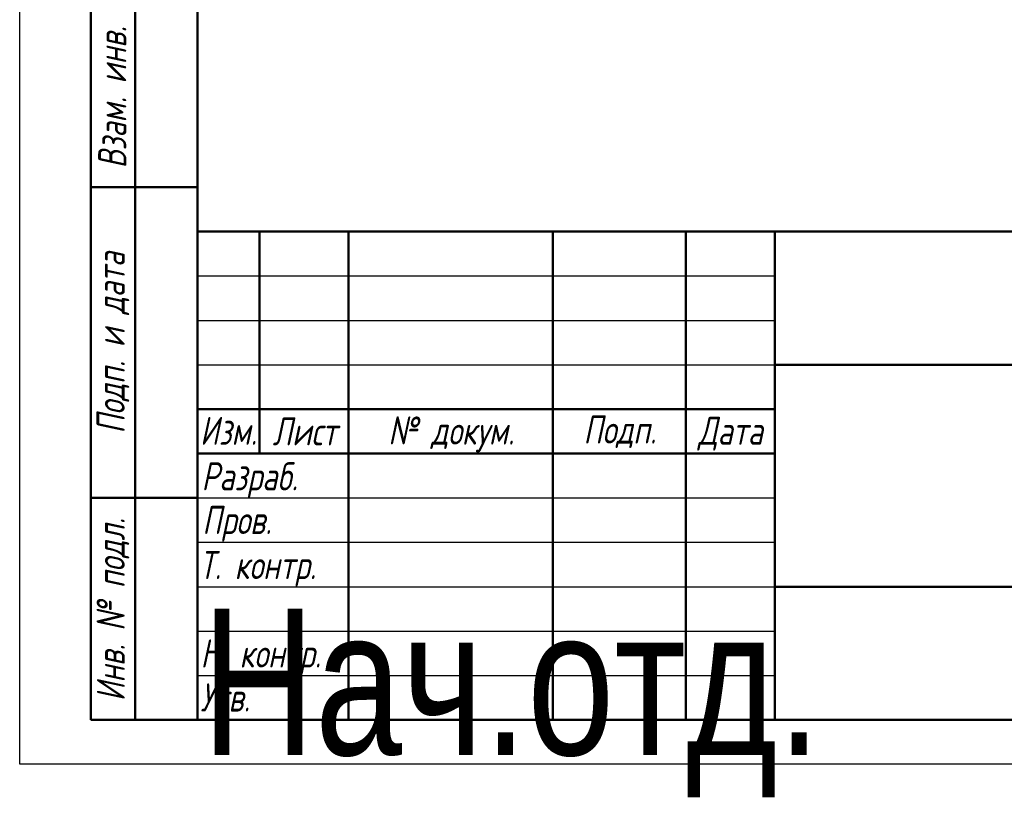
# Model space of a CAD drawing. Header units: millimetres. Extents: x -76 to 691, y -69 to 356.
# Tile 1 of 17: x 0 to 111, y -3 to 84. Entities that reach past the tile are written whole.
import ezdxf
from ezdxf.enums import TextEntityAlignment as Align

# ---------------------------------------------------------------- set-up
doc = ezdxf.new("R2018")
doc.units = ezdxf.units.MM
for name, color, linetype, lineweight in [('Заголовок (ГОСТ)', 7, 'Continuous', 50), ('Кромка (ГОСТ)', 7, 'Continuous', 50), ('Обозначение (ГОСТ)', 7, 'Continuous', 25), ('Эскизная геометрия (ГОСТ)', 7, 'Continuous', 50)]:
    doc.layers.add(name, color=color, linetype=linetype, lineweight=lineweight)
doc.styles.get("Standard").update_dxf_attribs({"font": 'GOST Common Italic.ttf'})
doc.styles.add('Альтернативный текст (ГОСТ)', font='txt', dxfattribs={"width": 0.8})

# ---------------------------------------------------------------- blocks, each defined once
blk = doc.blocks.new('ГОСТ - Доп. графы 1')
at = {"layer": 'Эскизная геометрия (ГОСТ)'}
for p, q in [((-12, 0), (-12, 145)), ((-12, 145), (0, 145)), ((-7, 145), (-7, 0)), ((-12, 110), (-7, 110)), ((-7, 110), (0, 110)), ((-12, 85), (-7, 85)), ((-7, 85), (0, 85)), ((-12, 60), (-7, 60)), ((-7, 60), (0, 60)), ((-12, 25), (-7, 25)), ((-7, 25), (0, 25)), ((0, 0), (-12, 0))]:
    blk.add_line(p, q, dxfattribs=at)
at = {"layer": 'Обозначение (ГОСТ)', "char_height": 3.17, "attachment_point": 5, "rotation": 90, "style": 'Альтернативный текст (ГОСТ)'}
for s, insert, width in [('\\fGOST Common|b0|i1;\\H3.1700;Подп. и дата', (-9.37, 127.41), 34.7679), ('\\fGOST Common|b0|i1;\\H3.1700;Инв. № дубл.', (-8.95, 97.55), 24.8438), ('\\fGOST Common|b0|i1;\\H3.1700;Взам. инв. №', (-9.58, 72.53), 24.8669), ('\\fGOST Common|b0|i1;\\H3.1700;Подп. и дата', (-9.5, 42.47), 35.1486), ('\\fGOST Common|b0|i1;\\H3.1700;Инв. № подл.', (-9.5, 12.41), 24.9618)]:
    blk.add_mtext(s, dxfattribs=dict(at, insert=insert, width=width))
at = {"layer": 'Обозначение (ГОСТ)', "lineweight": 30, "width": 0.8, "flags": 17}
for tag, p in [('Подп._и_дата_2', (-3.53, 127.51)), ('Инв._номер_дубликата', (-3.41, 97.47)), ('Взамен_инв._номера', (-3.46, 72.53)), ('Подп._и_дата_1', (-3.42, 42.35)), ('ИНВЕНТАРНЫЙ_НОМЕР', (-3.33, 12.68))]:
    blk.add_attdef(tag, text='', height=3.17, rotation=90, dxfattribs=at).set_placement(p, align=Align.MIDDLE_CENTER)
blk = doc.blocks.new('Основные надписи ГОСТ - Форма 1')
at = {"layer": 'Заголовок (ГОСТ)'}
for p, q in [((0, 55), (185, 55)), ((0, 0), (0, 55)), ((0, 0), (0, 55)), ((7, 55), (7, 30)), ((17, 55), (17, 0)), ((40, 55), (40, 0)), ((55, 55), (55, 0)), ((65, 55), (65, 0)), ((65, 40), (185, 40)), ((0, 35), (65, 35)), ((0, 30), (65, 30)), ((65, 15), (185, 15)), ((185, 0), (0, 0))]:
    blk.add_line(p, q, dxfattribs=at)
at = {"layer": 'Заголовок (ГОСТ)', "linetype": 'Continuous', "lineweight": 25}
for p, q in [((0, 50), (65, 50)), ((0, 45), (65, 45)), ((0, 40), (65, 40)), ((0, 25), (65, 25)), ((0, 20), (65, 20)), ((0, 15), (65, 15)), ((0, 10), (65, 10)), ((0, 5), (65, 5))]:
    blk.add_line(p, q, dxfattribs=at)
at = {"layer": 'Заголовок (ГОСТ)', "char_height": 3.17, "style": 'Альтернативный текст (ГОСТ)'}
for s, insert, width, attachment_point in [('\\fGOST Common|b0|i1;\\H3.1700;Изм.', (3.5, 32.56), 6.9635, 5), ('\\fGOST Common|b0|i1;\\H3.1700;Лист', (12.1, 32.5), 10.0029, 5), ('\\A0;\\fGOST Common|b0|i1;\\H3.1700;№ докум.', (28.58, 32.16), 22.9069, 5), ('\\fGOST Common|b0|i1;\\H3.1700;Подп.', (47.56, 32.45), 14.879, 5), ('\\fGOST Common|b0|i1;\\H3.1700;Дата', (60.02, 32.24), 9.9614, 5), ('\\fGOST Common|b0|i1;\\H3.1700;Разраб.', (0.47, 27), 16.9971, 4), ('\\fGOST Common|b0|i1;\\H3.1700;Пров.', (0.56, 22.08), 17.0192, 4), ('\\A0;\\fGOST Common|b0|i1;\\H3.1700;Т. контр.', (0.23, 17.01), 16.9554, 4), ('\\fGOST Common|b0|i1;\\H3.1700;Н. контр.', (0.36, 7.05), 16.9999, 4), ('\\fGOST Common|b0|i1;\\H3.1700;Утв.', (0.34, 2.52), 17.0083, 4)]:
    blk.add_mtext(s, dxfattribs=dict(at, insert=insert, width=width, attachment_point=attachment_point))
at = {"layer": 'Заголовок (ГОСТ)', "lineweight": 30, "flags": 104}
for tag, height, width, p in [('Изм1', 2.89, 0.7, (3.51, 52.52)), ('Лист1', 2.89, 0.7, (12.03, 52.52)), ('Докум1', 2.89, 0.7, (28.54, 52.48)), ('Изм2', 2.89, 0.7, (3.5, 47.52)), ('Лист2', 2.89, 0.7, (12.01, 47.5)), ('Докум2', 2.89, 0.7, (28.53, 47.5)), ('Изм3', 2.89, 0.7, (3.5, 42.5)), ('Лист3', 2.89, 0.7, (12.01, 42.51)), ('Докум3', 2.89, 0.7, (28.51, 42.48)), ('Изм4', 2.89, 0.7, (3.51, 37.5)), ('Лист4', 2.89, 0.7, (12, 37.53)), ('Докум4', 2.89, 0.7, (28.51, 37.52)), ('НАИМЕНОВАНИЕ', 5, 0.8, (100.03, 29.98)), ('Литера', 3.5, 0.8, (137.52, 27.25)), ('Литера2', 3.5, 0.8, (142.51, 27.22)), ('Литера3', 3.5, 0.8, (147.52, 27.21)), ('Масса', 3.5, 0.8, (158.47, 27.53)), ('Масштаб', 3.5, 0.8, (176, 27.6)), ('Тип_документа', 3.17, 0.8, (100.08, 17.56)), ('Листов', 3.17, 0.8, (177.46, 17.58)), ('Материал_Класс', 3.5, 0.9, (100, 7.5))]:
    blk.add_attdef(tag, text='', height=height, dxfattribs=dict(at, width=width)).set_placement(p, align=Align.MIDDLE_CENTER)
for tag, height, width, p in [('Подп1', 2.89, 0.7, (40.01, 52.51)), ('Дата1', 2, 0.7, (55.01, 52.51)), ('Подп2', 2.89, 0.7, (40.01, 47.5)), ('Дата2', 2, 0.7, (55.01, 47.49)), ('Подп3', 2.89, 0.7, (40.01, 42.51)), ('Дата3', 2, 0.7, (55.02, 42.52)), ('Подп4', 2.89, 0.7, (40.01, 37.51)), ('Дата4', 2, 0.7, (55.02, 37.51)), ('АВТОР', 3.17, 0.8, (17.41, 27.49)), ('Разработал_Подп.', 2.89, 0.7, (40.05, 27.51)), ('ДАТА_СОЗДАНИЯ', 2, 0.7, (55.01, 27.51)), ('ПРОВЕРИЛ', 3.17, 0.8, (17.41, 22.53)), ('Проверил_Подп.', 2.89, 0.7, (40.05, 22.52)), ('ДАТА_ПРОВЕРКИ', 2, 0.7, (55.02, 22.51)), ('ТЕХНОЛОГ', 3.17, 0.8, (17.33, 17.54)), ('Технолог_Подп.', 2.89, 0.7, (40.05, 17.51)), ('Технолог_Дата', 2, 0.7, (55.01, 17.5)), ('НАЧ._ОТДЕЛА', 3.17, 0.8, (17.46, 12.45)), ('Руководитель_Подп.', 2.89, 0.7, (40.01, 12.5)), ('Руководитель_Дата', 2, 0.7, (55.01, 12.51)), ('Должность_руководителя', 3.17, 0.8, (0.52, 12.51)), ('НОРМОКОНТРОЛЬ', 3.17, 0.8, (17.37, 7.48)), ('Нормоконтроль_Подп.', 2.89, 0.7, (40.05, 7.52)), ('ДАТА_НОРМОКОНТРОЛЯ', 2, 0.7, (55.02, 7.51)), ('УТВЕРДИЛ', 3.17, 0.8, (17.4, 2.51)), ('Утвердил_Подп.', 2.89, 0.7, (40.05, 2.51)), ('ДАТА_УТВЕРЖДЕНИЯ', 2, 0.7, (55.01, 2.5))]:
    blk.add_attdef(tag, text='', height=height, dxfattribs=dict(at, width=width)).set_placement(p, align=Align.MIDDLE_LEFT)
for tag, height, p in [('ОБОЗНАЧЕНИЕ', 5, (125.33, 47.56)), ('ОРГАНИЗАЦИЯ', 3.5, (160.02, 7.6))]:
    blk.add_attdef(tag, text='', height=height, dxfattribs=at).set_placement(p, align=Align.MIDDLE_CENTER)
at = {"layer": 'Заголовок (ГОСТ)', "lineweight": 30, "width": 0.9, "flags": 104}
for tag, p in [('Материал_Наим.', (133.71, 9.75)), ('Материал_ГОСТ', (134.04, 4.06))]:
    blk.add_attdef(tag, text='', height=3.5, dxfattribs=at).set_placement(p, align=Align.MIDDLE_RIGHT)
blk = doc.blocks.new('Рамки ГОСТ_ граница 297x210')
at = {"layer": 'Кромка (ГОСТ)', "lineweight": 25}
for p, q in [((0, 0), (0, 297)), ((210, 0), (0, 0))]:
    blk.add_line(p, q, dxfattribs=at)
at = {"layer": 'Кромка (ГОСТ)'}
for p, q in [((20, 292), (20, 5)), ((20, 5), (205, 5))]:
    blk.add_line(p, q, dxfattribs=at)

msp = doc.modelspace()

# ---------------------------------------------------------------- block references
for name, p in [('Рамки ГОСТ_ граница 297x210', (0, 0)), ('ГОСТ - Доп. графы 1', (20, 5))]:
    msp.add_blockref(name, p)
ref = msp.add_blockref('Основные надписи ГОСТ - Форма 1', (20, 5))
lines = msp.add_mtext('\\W0.8000;Нач.отд.', dxfattribs={"layer": 'Заголовок (ГОСТ)', "insert": (20.5216, 17.5142), "char_height": 16.475961, "attachment_point": 1})
ref.add_attrib('Должность_руководителя', '', (20.5216, 17.5142), dxfattribs={"flags": 104}).embed_mtext(lines)
lines = msp.add_mtext('\\W0.8000;', dxfattribs={"layer": 'Заголовок (ГОСТ)', "insert": (37.4114, 32.4883), "char_height": 22.59262, "attachment_point": 1})
ref.add_attrib('АВТОР', '', (37.4114, 32.4883), dxfattribs={"flags": 104}).embed_mtext(lines)
lines = msp.add_mtext('\\W0.8000;', dxfattribs={"layer": 'Заголовок (ГОСТ)', "insert": (37.4083, 27.5258), "char_height": 22.55166, "attachment_point": 1})
ref.add_attrib('ПРОВЕРИЛ', '', (37.4083, 27.5258), dxfattribs={"flags": 104}).embed_mtext(lines)
lines = msp.add_mtext('\\W0.8000;', dxfattribs={"layer": 'Заголовок (ГОСТ)', "insert": (37.3337, 22.5428), "char_height": 22.67099, "attachment_point": 1})
ref.add_attrib('ТЕХНОЛОГ', '', (37.3337, 22.5428), dxfattribs={"flags": 104}).embed_mtext(lines)
lines = msp.add_mtext('\\W0.8000;', dxfattribs={"layer": 'Заголовок (ГОСТ)', "insert": (37.4616, 17.4456), "char_height": 22.55501, "attachment_point": 1})
ref.add_attrib('НАЧ._ОТДЕЛА', '', (37.4616, 17.4456), dxfattribs={"flags": 104}).embed_mtext(lines)
lines = msp.add_mtext('\\W0.8000;', dxfattribs={"layer": 'Заголовок (ГОСТ)', "insert": (37.3745, 12.4807), "char_height": 22.66902, "attachment_point": 1})
ref.add_attrib('НОРМОКОНТРОЛЬ', '', (37.3745, 12.4807), dxfattribs={"flags": 104}).embed_mtext(lines)
lines = msp.add_mtext('\\W0.8000;', dxfattribs={"layer": 'Заголовок (ГОСТ)', "insert": (37.4006, 7.5066), "char_height": 22.61295, "attachment_point": 1})
ref.add_attrib('УТВЕРДИЛ', '', (37.4006, 7.5066), dxfattribs={"flags": 104}).embed_mtext(lines)
lines = msp.add_mtext('\\W0.7000;', dxfattribs={"layer": 'Заголовок (ГОСТ)', "insert": (75.0121, 57.5134), "char_height": 9.98446, "attachment_point": 1})
ref.add_attrib('Дата1', '', (75.0121, 57.5134), dxfattribs={"flags": 104}).embed_mtext(lines)
lines = msp.add_mtext('\\W0.7000;', dxfattribs={"layer": 'Заголовок (ГОСТ)', "insert": (75.0121, 52.4908), "char_height": 9.98446, "attachment_point": 1})
ref.add_attrib('Дата2', '', (75.0121, 52.4908), dxfattribs={"flags": 104}).embed_mtext(lines)
lines = msp.add_mtext('\\W0.7000;', dxfattribs={"layer": 'Заголовок (ГОСТ)', "insert": (75.0232, 47.521), "char_height": 9.97116, "attachment_point": 1})
ref.add_attrib('Дата3', '', (75.0232, 47.521), dxfattribs={"flags": 104}).embed_mtext(lines)
lines = msp.add_mtext('\\W0.7000;', dxfattribs={"layer": 'Заголовок (ГОСТ)', "insert": (75.0232, 42.5092), "char_height": 9.98863, "attachment_point": 1})
ref.add_attrib('Дата4', '', (75.0232, 42.5092), dxfattribs={"flags": 104}).embed_mtext(lines)
lines = msp.add_mtext('\\W0.7000;', dxfattribs={"layer": 'Заголовок (ГОСТ)', "insert": (75.0086, 32.5112), "char_height": 9.98041, "attachment_point": 1})
ref.add_attrib('ДАТА_СОЗДАНИЯ', '', (75.0086, 32.5112), dxfattribs={"flags": 104}).embed_mtext(lines)
lines = msp.add_mtext('\\W0.7000;', dxfattribs={"layer": 'Заголовок (ГОСТ)', "insert": (75.022, 27.5095), "char_height": 9.95769, "attachment_point": 1})
ref.add_attrib('ДАТА_ПРОВЕРКИ', '', (75.022, 27.5095), dxfattribs={"flags": 104}).embed_mtext(lines)
lines = msp.add_mtext('\\W0.7000;', dxfattribs={"layer": 'Заголовок (ГОСТ)', "insert": (75.0148, 22.5028), "char_height": 9.98633, "attachment_point": 1})
ref.add_attrib('Технолог_Дата', '', (75.0148, 22.5028), dxfattribs={"flags": 104}).embed_mtext(lines)
lines = msp.add_mtext('\\W0.7000;', dxfattribs={"layer": 'Заголовок (ГОСТ)', "insert": (75.0101, 17.5095), "char_height": 9.99024, "attachment_point": 1})
ref.add_attrib('Руководитель_Дата', '', (75.0101, 17.5095), dxfattribs={"flags": 104}).embed_mtext(lines)
lines = msp.add_mtext('\\W0.7000;', dxfattribs={"layer": 'Заголовок (ГОСТ)', "insert": (75.0237, 12.5112), "char_height": 9.98246, "attachment_point": 1})
ref.add_attrib('ДАТА_НОРМОКОНТРОЛЯ', '', (75.0237, 12.5112), dxfattribs={"flags": 104}).embed_mtext(lines)
lines = msp.add_mtext('\\W0.7000;', dxfattribs={"layer": 'Заголовок (ГОСТ)', "insert": (75.0093, 7.4985), "char_height": 9.9968, "attachment_point": 1})
ref.add_attrib('ДАТА_УТВЕРЖДЕНИЯ', '', (75.0093, 7.4985), dxfattribs={"flags": 104}).embed_mtext(lines)
lines = msp.add_mtext('\\W0.7000;', dxfattribs={"layer": 'Заголовок (ГОСТ)', "insert": (60.0143, 57.5125), "char_height": 14.91999, "attachment_point": 1})
ref.add_attrib('Подп1', '', (60.0143, 57.5125), dxfattribs={"flags": 104}).embed_mtext(lines)
lines = msp.add_mtext('\\W0.7000;', dxfattribs={"layer": 'Заголовок (ГОСТ)', "insert": (60.0143, 52.5027), "char_height": 14.98562, "attachment_point": 1})
ref.add_attrib('Подп2', '', (60.0143, 52.5027), dxfattribs={"flags": 104}).embed_mtext(lines)
lines = msp.add_mtext('\\W0.7000;', dxfattribs={"layer": 'Заголовок (ГОСТ)', "insert": (60.0143, 47.5148), "char_height": 14.98562, "attachment_point": 1})
ref.add_attrib('Подп3', '', (60.0143, 47.5148), dxfattribs={"flags": 104}).embed_mtext(lines)
lines = msp.add_mtext('\\W0.7000;', dxfattribs={"layer": 'Заголовок (ГОСТ)', "insert": (60.0144, 42.5058), "char_height": 14.96586, "attachment_point": 1})
ref.add_attrib('Подп4', '', (60.0144, 42.5058), dxfattribs={"flags": 104}).embed_mtext(lines)
lines = msp.add_mtext('\\W0.7000;', dxfattribs={"layer": 'Заголовок (ГОСТ)', "insert": (60.045, 32.5144), "char_height": 14.95963, "attachment_point": 1})
ref.add_attrib('Разработал_Подп.', '', (60.045, 32.5144), dxfattribs={"flags": 104}).embed_mtext(lines)
lines = msp.add_mtext('\\W0.7000;', dxfattribs={"layer": 'Заголовок (ГОСТ)', "insert": (60.045, 27.5245), "char_height": 14.93971, "attachment_point": 1})
ref.add_attrib('Проверил_Подп.', '', (60.045, 27.5245), dxfattribs={"flags": 104}).embed_mtext(lines)
lines = msp.add_mtext('\\W0.7000;', dxfattribs={"layer": 'Заголовок (ГОСТ)', "insert": (60.045, 22.5148), "char_height": 14.93971, "attachment_point": 1})
ref.add_attrib('Технолог_Подп.', '', (60.045, 22.5148), dxfattribs={"flags": 104}).embed_mtext(lines)
lines = msp.add_mtext('\\W0.7000;', dxfattribs={"layer": 'Заголовок (ГОСТ)', "insert": (60.0052, 17.505), "char_height": 14.97955, "attachment_point": 1})
ref.add_attrib('Руководитель_Подп.', '', (60.0052, 17.505), dxfattribs={"flags": 104}).embed_mtext(lines)
lines = msp.add_mtext('\\W0.7000;', dxfattribs={"layer": 'Заголовок (ГОСТ)', "insert": (60.045, 12.5151), "char_height": 14.93971, "attachment_point": 1})
ref.add_attrib('Нормоконтроль_Подп.', '', (60.045, 12.5151), dxfattribs={"flags": 104}).embed_mtext(lines)
lines = msp.add_mtext('\\W0.7000;', dxfattribs={"layer": 'Заголовок (ГОСТ)', "insert": (60.045, 7.5053), "char_height": 14.95963, "attachment_point": 1})
ref.add_attrib('Утвердил_Подп.', '', (60.045, 7.5053), dxfattribs={"flags": 104}).embed_mtext(lines)
lines = msp.add_mtext('\\W0.7000;', dxfattribs={"layer": 'Заголовок (ГОСТ)', "insert": (48.5417, 57.4833), "char_height": 22.94698, "attachment_point": 1})
ref.add_attrib('Докум1', '', (48.5417, 57.4833), dxfattribs={"flags": 104}).embed_mtext(lines)
lines = msp.add_mtext('\\W0.7000;', dxfattribs={"layer": 'Заголовок (ГОСТ)', "insert": (48.526, 52.4968), "char_height": 22.97824, "attachment_point": 1})
ref.add_attrib('Докум2', '', (48.526, 52.4968), dxfattribs={"flags": 104}).embed_mtext(lines)
lines = msp.add_mtext('\\W0.7000;', dxfattribs={"layer": 'Заголовок (ГОСТ)', "insert": (48.5104, 47.4791), "char_height": 22.94698, "attachment_point": 1})
ref.add_attrib('Докум3', '', (48.5104, 47.4791), dxfattribs={"flags": 104}).embed_mtext(lines)
lines = msp.add_mtext('\\W0.7000;', dxfattribs={"layer": 'Заголовок (ГОСТ)', "insert": (48.5148, 42.5199), "char_height": 22.97406, "attachment_point": 1})
ref.add_attrib('Докум4', '', (48.5148, 42.5199), dxfattribs={"flags": 104}).embed_mtext(lines)
lines = msp.add_mtext('\\W0.7000;', dxfattribs={"layer": 'Заголовок (ГОСТ)', "insert": (32.0309, 57.5161), "char_height": 9.99314, "attachment_point": 1})
ref.add_attrib('Лист1', '', (32.0309, 57.5161), dxfattribs={"flags": 104}).embed_mtext(lines)
lines = msp.add_mtext('\\W0.7000;', dxfattribs={"layer": 'Заголовок (ГОСТ)', "insert": (32.012, 52.5044), "char_height": 9.97806, "attachment_point": 1})
ref.add_attrib('Лист2', '', (32.012, 52.5044), dxfattribs={"flags": 104}).embed_mtext(lines)
lines = msp.add_mtext('\\W0.7000;', dxfattribs={"layer": 'Заголовок (ГОСТ)', "insert": (32.012, 47.5076), "char_height": 9.97806, "attachment_point": 1})
ref.add_attrib('Лист3', '', (32.012, 47.5076), dxfattribs={"flags": 104}).embed_mtext(lines)
lines = msp.add_mtext('\\W0.7000;', dxfattribs={"layer": 'Заголовок (ГОСТ)', "insert": (32.0042, 42.5264), "char_height": 9.99358, "attachment_point": 1})
ref.add_attrib('Лист4', '', (32.0042, 42.5264), dxfattribs={"flags": 104}).embed_mtext(lines)
lines = msp.add_mtext('\\W0.7000;', dxfattribs={"layer": 'Заголовок (ГОСТ)', "insert": (23.5126, 57.5165), "char_height": 7.004, "attachment_point": 1})
ref.add_attrib('Изм1', '', (23.5126, 57.5165), dxfattribs={"flags": 104}).embed_mtext(lines)
lines = msp.add_mtext('\\W0.7000;', dxfattribs={"layer": 'Заголовок (ГОСТ)', "insert": (23.5044, 52.5206), "char_height": 6.98767, "attachment_point": 1})
ref.add_attrib('Изм2', '', (23.5044, 52.5206), dxfattribs={"flags": 104}).embed_mtext(lines)
lines = msp.add_mtext('\\W0.7000;', dxfattribs={"layer": 'Заголовок (ГОСТ)', "insert": (23.5044, 47.5003), "char_height": 7.02032, "attachment_point": 1})
ref.add_attrib('Изм3', '', (23.5044, 47.5003), dxfattribs={"flags": 104}).embed_mtext(lines)
lines = msp.add_mtext('\\W0.7000;', dxfattribs={"layer": 'Заголовок (ГОСТ)', "insert": (23.5126, 42.5044), "char_height": 7.004, "attachment_point": 1})
ref.add_attrib('Изм4', '', (23.5126, 42.5044), dxfattribs={"flags": 104}).embed_mtext(lines)

doc.saveas('drawing.dxf')
